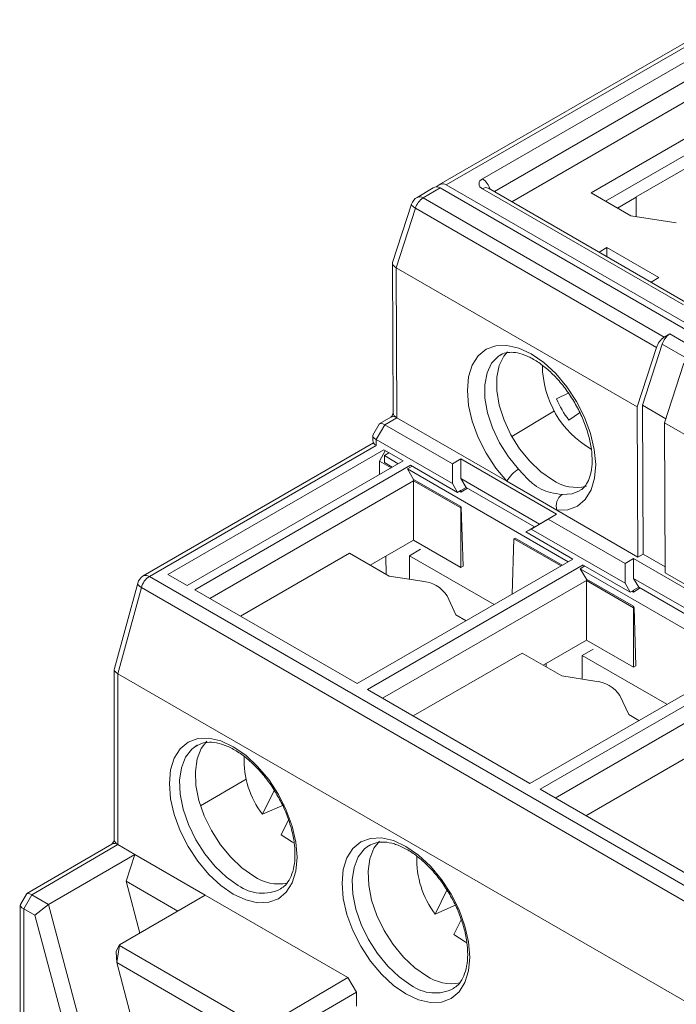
# Model space of a CAD drawing. Header units: millimetres. Extents: x 0 to 420, y 0 to 297.
# Tile 6 of 11: x 311 to 338, y 81 to 121. Entities that reach past the tile are written whole.
import ezdxf

# ---------------------------------------------------------------- set-up
doc = ezdxf.new("R2010")
doc.units = ezdxf.units.MM

msp = doc.modelspace()

# ---------------------------------------------------------------- linework, layer by layer
at = {"color": 7, "linetype": 'Continuous', "lineweight": 15}
for p, q in [((331.546, 113.954), (344.579, 121.477)), ((339.182, 120.8), (328.527, 114.648)), ((339.432, 120.775), (328.825, 114.651)), ((330.327, 114.897), (339.971, 120.464)), ((334.824, 114.315), (339.096, 116.781)), ((335.413, 113.975), (338.738, 115.895)), ((338.978, 115.479), (336.68, 114.153)), ((328.285, 114.521), (327.622, 114.134)), ((328.583, 114.524), (327.872, 114.11)), ((359.554, 96.645), (328.583, 114.524)), ((359.796, 96.772), (328.825, 114.651)), ((338.644, 109.687), (330.327, 114.489)), ((338.894, 109.712), (330.577, 114.513)), ((327.872, 114.11), (337.842, 108.354)), ((336.469, 113.365), (334.824, 114.315)), ((336.688, 114.139), (335.914, 113.686)), ((336.68, 114.153), (336.688, 114.139)), ((336.688, 113.331), (336.688, 114.139)), ((327.398, 113.856), (326.614, 111.435)), ((327.553, 113.688), (326.756, 111.226)), ((337.523, 107.932), (327.553, 113.688)), ((338.343, 113.075), (336.469, 113.365)), ((335.472, 112.056), (335.153, 111.872)), ((337.623, 110.815), (335.472, 112.056)), ((335.472, 111.687), (335.472, 112.056)), ((326.609, 111.403), (326.637, 105.227)), ((336.726, 105.47), (326.756, 111.226)), ((326.756, 111.226), (326.784, 105.023)), ((337.304, 110.63), (337.623, 110.815)), ((337.842, 108.354), (338.076, 108.49)), ((338.076, 108.49), (339.208, 107.837)), ((336.726, 105.47), (337.523, 107.932)), ((337.757, 108.068), (336.938, 105.54)), ((331.073, 107.622), (331.029, 107.595)), ((338.654, 107.279), (337.857, 104.817)), ((333.393, 105.807), (333.876, 106.039)), ((336.726, 105.47), (336.754, 99.268)), ((336.938, 105.54), (337.91, 104.979)), ((336.938, 105.54), (336.966, 99.391)), ((326.534, 105.048), (326.082, 104.784)), ((326.784, 105.023), (326.289, 104.735)), ((331.331, 102.398), (326.784, 105.023)), ((331.545, 104.248), (333.308, 105.308)), ((334.346, 105.23), (333.903, 104.928)), ((326.063, 104.765), (325.798, 104.304)), ((326.289, 104.735), (325.937, 104.121)), ((326.289, 104.735), (329.082, 103.122)), ((346.625, 99.755), (337.857, 104.817)), ((337.885, 98.615), (337.857, 104.817)), ((325.791, 104.276), (325.792, 104.081)), ((325.822, 103.983), (316.305, 98.488)), ((329.084, 102.305), (325.937, 104.121)), ((326.245, 103.704), (317.324, 98.553)), ((326.068, 103.235), (326.309, 103.663)), ((327.043, 103.239), (326.245, 103.7)), ((326.463, 103.574), (326.272, 103.46)), ((326.272, 103.46), (326.848, 103.127)), ((326.276, 103.173), (326.272, 103.46)), ((318.124, 98.091), (327.046, 103.241)), ((318.431, 97.914), (327.352, 103.064)), ((326.068, 102.677), (326.068, 103.235)), ((326.551, 102.956), (326.068, 103.235)), ((326.601, 102.985), (326.276, 103.173)), ((327.227, 102.908), (327.415, 103.025)), ((329.297, 101.938), (327.356, 103.059)), ((329.082, 103.122), (329.435, 103.328)), ((329.082, 103.122), (329.084, 102.305)), ((329.435, 103.328), (333.395, 101.043)), ((329.437, 102.511), (329.435, 103.328)), ((327.227, 102.908), (333.872, 99.072)), ((327.482, 102.476), (327.227, 102.908)), ((327.482, 102.418), (319.055, 97.554)), ((329.427, 101.354), (327.482, 102.476)), ((327.482, 102.418), (327.482, 102.476)), ((327.482, 99.961), (327.482, 102.418)), ((329.427, 101.296), (327.482, 102.418)), ((329.297, 101.938), (329.084, 102.305)), ((329.427, 102.016), (329.651, 102.146)), ((332.69, 100.633), (329.437, 102.511)), ((329.437, 102.511), (329.649, 102.147)), ((333.409, 101.199), (331.331, 102.398)), ((329.424, 102.012), (329.297, 101.938)), ((329.366, 101.978), (329.427, 101.944)), ((329.424, 102.018), (329.427, 102.016)), ((329.427, 101.944), (329.703, 102.114)), ((329.427, 101.944), (329.427, 102.016)), ((329.652, 102.143), (332.478, 100.512)), ((329.452, 101.31), (329.427, 101.354)), ((329.427, 101.296), (329.427, 101.354)), ((329.452, 101.31), (329.427, 101.296)), ((329.427, 101.296), (329.427, 98.838)), ((329.452, 101.31), (329.525, 98.895)), ((333.395, 101.043), (332.69, 100.633)), ((333.395, 101.043), (333.042, 100.836)), ((336.754, 99.268), (333.409, 101.199)), ((332.336, 100.427), (333.042, 100.836)), ((332.48, 100.512), (332.69, 100.633)), ((333.042, 100.836), (336.224, 98.999)), ((332.336, 100.427), (332.125, 100.305)), ((332.252, 100.379), (332.125, 100.305)), ((334.067, 99.184), (332.125, 100.305)), ((332.255, 100.384), (332.192, 100.347)), ((332.192, 100.347), (332.195, 100.346)), ((332.479, 100.513), (332.255, 100.384)), ((332.255, 100.384), (332.258, 100.382)), ((336.226, 98.182), (332.336, 100.427)), ((327.482, 99.961), (325.689, 98.926)), ((329.427, 98.838), (327.482, 99.961)), ((331.562, 97.738), (331.631, 100.023)), ((331.681, 100.052), (331.631, 100.023)), ((333.575, 98.901), (331.631, 100.023)), ((333.626, 98.93), (331.681, 100.052)), ((324.826, 99.424), (320.321, 96.823)), ((324.826, 99.424), (326.47, 98.475)), ((326.346, 98.547), (326.335, 99.299)), ((327.767, 99.589), (327.31, 99.325)), ((330.81, 97.304), (327.31, 99.325)), ((327.31, 99.325), (327.31, 98.345)), ((336.966, 99.391), (336.754, 99.268)), ((336.966, 99.391), (337.884, 98.861)), ((334.07, 99.186), (325.149, 94.036)), ((325.573, 93.791), (334.494, 98.941)), ((329.525, 98.895), (329.427, 98.838)), ((334.369, 98.785), (334.557, 98.902)), ((336.439, 97.815), (334.498, 98.936)), ((336.224, 98.999), (336.577, 99.206)), ((336.224, 98.999), (336.226, 98.182)), ((336.577, 99.206), (340.537, 96.92)), ((336.579, 98.388), (336.577, 99.206)), ((318.124, 98.091), (317.324, 98.553)), ((334.624, 98.353), (334.369, 98.785)), ((334.369, 98.785), (341.014, 94.949)), ((341.23, 96.684), (337.885, 98.615)), ((316.073, 98.187), (315.107, 94.655)), ((316.555, 98.464), (347.526, 80.584)), ((334.624, 98.295), (326.197, 93.431)), ((326.47, 98.475), (327.828, 98.265)), ((336.568, 97.231), (334.624, 98.353)), ((334.624, 98.295), (334.624, 98.353)), ((334.624, 95.838), (334.624, 98.295)), ((336.568, 97.173), (334.624, 98.295)), ((336.439, 97.815), (336.226, 98.182)), ((339.832, 96.51), (336.579, 98.388)), ((336.579, 98.388), (336.791, 98.024)), ((316.224, 98.008), (315.249, 94.444)), ((347.195, 80.128), (316.224, 98.008)), ((325.149, 94.036), (318.431, 97.914)), ((336.566, 97.889), (336.439, 97.815)), ((336.508, 97.855), (336.568, 97.821)), ((336.566, 97.895), (336.568, 97.894)), ((336.568, 97.894), (336.792, 98.023)), ((336.568, 97.821), (336.844, 97.991)), ((336.568, 97.821), (336.568, 97.894)), ((336.794, 98.02), (339.619, 96.389)), ((328.869, 97.664), (329.232, 96.88)), ((329.232, 96.88), (329.654, 96.637)), ((336.594, 97.188), (336.568, 97.231)), ((336.568, 97.173), (336.568, 97.231)), ((336.594, 97.188), (336.568, 97.173)), ((336.568, 97.173), (336.568, 94.715)), ((336.594, 97.188), (336.667, 94.772)), ((334.624, 95.838), (332.831, 94.803)), ((336.568, 94.715), (334.624, 95.838)), ((331.968, 95.301), (327.463, 92.7)), ((331.968, 95.301), (333.612, 94.352)), ((334.909, 95.466), (334.452, 95.202)), ((341.212, 95.063), (332.29, 89.913)), ((332.967, 94.882), (332.967, 94.724)), ((334.452, 95.202), (334.452, 94.222)), ((337.952, 93.181), (334.452, 95.202)), ((315.103, 94.626), (315.103, 87.585)), ((346.22, 76.564), (315.249, 94.444)), ((315.249, 94.444), (315.249, 87.381)), ((332.715, 89.668), (341.636, 94.818)), ((336.667, 94.772), (336.568, 94.715)), ((341.766, 94.173), (333.339, 89.308)), ((333.612, 94.352), (334.97, 94.142)), ((332.29, 89.913), (325.573, 93.791)), ((336.01, 93.541), (336.374, 92.758)), ((341.766, 92.711), (334.604, 88.577)), ((336.374, 92.758), (336.796, 92.514)), ((318.535, 91.488), (318.472, 91.45)), ((318.669, 88.992), (320.564, 90.086)), ((321.229, 88.636), (321.73, 89.65)), ((339.432, 85.79), (332.715, 89.668)), ((321.229, 88.636), (322.122, 89.024)), ((322.005, 87.791), (322.307, 88.402)), ((314.999, 87.405), (311.488, 85.357)), ((315.249, 87.381), (311.695, 85.307)), ((315.956, 86.972), (315.249, 87.381)), ((325.677, 87.365), (325.613, 87.327)), ((315.956, 86.972), (312.389, 84.907)), ((315.593, 85.876), (315.956, 86.972)), ((318.866, 85.293), (315.956, 86.972)), ((315.593, 85.876), (316.167, 83.726)), ((317.737, 84.638), (315.593, 85.876)), ((328.371, 84.513), (328.872, 85.527)), ((311.469, 85.338), (311.221, 84.909)), ((311.695, 85.307), (311.36, 84.727)), ((311.695, 85.307), (312.389, 84.907)), ((318.866, 85.293), (315.322, 83.235)), ((324.76, 81.89), (318.866, 85.293)), ((311.214, 84.882), (311.214, 60.648)), ((311.36, 84.727), (311.36, 60.394)), ((311.82, 84.462), (311.36, 84.727)), ((312.389, 84.907), (311.82, 84.462)), ((312.389, 84.907), (313.798, 79.624)), ((328.371, 84.513), (329.264, 84.901)), ((313.128, 79.556), (311.82, 84.462)), ((329.146, 83.668), (329.449, 84.28)), ((315.186, 82.979), (315.322, 83.235)), ((315.206, 82.507), (315.324, 83.213)), ((315.324, 83.213), (315.322, 83.235)), ((315.324, 83.213), (321.224, 79.806)), ((315.186, 82.979), (315.177, 82.934)), ((315.177, 82.934), (315.206, 82.507)), ((315.206, 82.507), (316.31, 78.367)), ((321.224, 79.033), (315.206, 82.507)), ((321.224, 79.806), (324.76, 81.89)), ((324.76, 81.89), (325.113, 81.278)), ((325.113, 81.278), (321.224, 79.033)), ((325.113, 81.278), (325.113, 80.706))]:
    msp.add_line(p, q, dxfattribs=at)
at = {"color": 8, "linetype": 'Continuous', "lineweight": 15}
for p, q in [((340.324, 119.859), (330.821, 114.373)), ((338.758, 107.49), (337.757, 108.068)), ((325.938, 103.881), (316.555, 98.464)), ((325.937, 104.121), (325.938, 103.881))]:
    msp.add_line(p, q, dxfattribs=at)
at = {"color": 8, "linetype": 'Continuous', "lineweight": 15, "flags": 128}
for points in [[(327.553, 113.688), (327.49, 113.728), (327.442, 113.767), (327.411, 113.803), (327.397, 113.836), (327.398, 113.856)], [(331.029, 107.595), (330.987, 107.566), (330.707, 107.277), (330.516, 106.878), (330.422, 106.389), (330.429, 105.83), (330.537, 105.225), (330.741, 104.603), (331.032, 103.99), (331.398, 103.414), (331.821, 102.899)], [(333.622, 101.859), (334.043, 101.886), (334.345, 102.005)], [(316.073, 98.187), (316.071, 98.166), (316.083, 98.129), (316.114, 98.089), (316.161, 98.048), (316.224, 98.008)], [(318.472, 91.45), (318.31, 91.326), (318.051, 90.995), (317.88, 90.561), (317.806, 90.044), (317.83, 89.463), (317.954, 88.842), (318.17, 88.208), (318.471, 87.586), (318.843, 87.001), (319.273, 86.478), (319.742, 86.037), (320.231, 85.698)], [(325.613, 87.327), (325.452, 87.204), (325.192, 86.872), (325.022, 86.439), (324.947, 85.921), (324.972, 85.34), (325.095, 84.719), (325.312, 84.085), (325.612, 83.463), (325.985, 82.878), (326.415, 82.355), (326.884, 81.914), (327.372, 81.575)]]:
    msp.add_lwpolyline(points, dxfattribs=at)
at = {"color": 7, "linetype": 'Continuous', "lineweight": 15, "flags": 128}
for points in [[(331.331, 102.398), (330.875, 102.947), (330.476, 103.559), (330.149, 104.211), (329.905, 104.878), (329.756, 105.535), (329.706, 106.156), (329.756, 106.719), (329.906, 107.201), (330.15, 107.584), (330.478, 107.853), (330.877, 107.999), (331.333, 108.015), (331.828, 107.901), (332.343, 107.662), (332.859, 107.306), (333.356, 106.848), (333.814, 106.303), (334.217, 105.695), (334.549, 105.044), (334.797, 104.377), (334.953, 103.719), (335.009, 103.095), (334.964, 102.528), (334.819, 102.041), (334.581, 101.652), (334.258, 101.376), (333.862, 101.223), (333.409, 101.199)], [(331.356, 107.749), (331.209, 107.575), (331.016, 107.183), (330.919, 106.699), (330.921, 106.146), (331.024, 105.547), (331.222, 104.929), (331.506, 104.318), (331.865, 103.742), (332.282, 103.225), (332.74, 102.79), (333.218, 102.456)], [(320.022, 85.333), (319.507, 85.688), (319.012, 86.148), (318.555, 86.693), (318.155, 87.303), (317.827, 87.955), (317.583, 88.623), (317.433, 89.281), (317.382, 89.906), (317.433, 90.471), (317.583, 90.956), (317.827, 91.342), (318.155, 91.615), (318.555, 91.763), (319.012, 91.781), (319.507, 91.669), (320.022, 91.43), (320.537, 91.074), (321.032, 90.615), (321.489, 90.07), (321.889, 89.459), (322.217, 88.808), (322.461, 88.14), (322.612, 87.481), (322.662, 86.857), (322.612, 86.292), (322.461, 85.806), (322.217, 85.42), (321.889, 85.148), (321.489, 85), (321.032, 84.981), (320.537, 85.094), (320.022, 85.333)], [(320.871, 86.08), (320.384, 86.418), (319.918, 86.857), (319.49, 87.378), (319.119, 87.96), (318.82, 88.579), (318.604, 89.21), (318.482, 89.828), (318.457, 90.406), (318.531, 90.922), (318.701, 91.353), (318.928, 91.653)], [(322.537, 87.451), (322.468, 87.485), (322.005, 87.791)], [(327.164, 81.21), (326.649, 81.566), (326.154, 82.025), (325.697, 82.57), (325.297, 83.18), (324.969, 83.832), (324.725, 84.5), (324.574, 85.159), (324.524, 85.783), (324.574, 86.348), (324.725, 86.833), (324.969, 87.22), (325.297, 87.492), (325.697, 87.64), (326.154, 87.659), (326.649, 87.546), (327.164, 87.307), (327.679, 86.951), (328.174, 86.492), (328.631, 85.947), (329.031, 85.337), (329.359, 84.685), (329.603, 84.017), (329.753, 83.358), (329.804, 82.734), (329.753, 82.169), (329.603, 81.684), (329.359, 81.297), (329.031, 81.025), (328.631, 80.877), (328.174, 80.858), (327.679, 80.971), (327.164, 81.21)], [(328.012, 81.957), (327.526, 82.295), (327.059, 82.734), (326.632, 83.255), (326.261, 83.837), (325.961, 84.456), (325.746, 85.087), (325.623, 85.705), (325.599, 86.283), (325.673, 86.799), (325.842, 87.23), (326.069, 87.53)], [(329.679, 83.328), (329.61, 83.362), (329.146, 83.668)]]:
    msp.add_lwpolyline(points, dxfattribs=at)
at = {"color": 7, "linetype": 'Continuous', "lineweight": 15}
for centre, radius, start, end in [((330.404, 114.693), 0.218, 110.7832, 249.2166), ((327.874, 113.702), 0.5, 120.2565, 162.0559), ((328.296, 113.457), 0.778, 122.9999, 162.7687), ((338.266, 107.701), 0.778, 122.9999, 162.7687), ((338.5, 107.838), 0.778, 122.9994, 162.7688), ((336.853, 107.23), 4.049, 180.6231, 239.7959), ((336.871, 107.241), 3.762, 202.4143, 217.9326), ((326.639, 104.833), 0.239, 52.645, 116.0772), ((326.888, 105.253), 0.252, 185.8074, 245.5496), ((326.025, 104.1), 0.234, 184.7523, 235.8712), ((332.509, 101.735), 1.353, 120.5872, 150.6214), ((334.202, 103.86), 1.714, 234.9739, 284.2251), ((333.962, 101.385), 0.584, 125.6049, 198.6211), ((316.555, 98.055), 0.5, 119.9973, 164.7051), ((316.979, 97.808), 0.781, 122.8832, 165.1623), ((327.747, 96.924), 1.344, 33.4388, 86.5665), ((334.889, 92.801), 1.344, 33.4389, 86.5665), ((324.194, 90.887), 3.723, 177.9492, 217.2053), ((315.353, 87.61), 0.251, 185.6943, 245.6257), ((315.104, 87.191), 0.239, 52.6434, 116.078), ((331.336, 86.764), 3.723, 177.9491, 217.2053), ((321.921, 87.612), 1.857, 235.5434, 280.5943), ((329.063, 83.489), 1.857, 235.5436, 280.5941)]:
    msp.add_arc(centre, radius, start, end, dxfattribs=at)
at = {"color": 8, "linetype": 'Continuous', "lineweight": 15}
for centre, radius, start, end in [((329.909, 114.246), 0.773, 16.9665, 57.3136), ((330.472, 114.297), 0.24, 64.1262, 127.1839), ((327.727, 113.92), 0.239, 52.6439, 116.0783), ((316.408, 98.259), 0.251, 54.3827, 114.3059), ((321.229, 87.073), 1.699, 234.0183, 296.6131), ((328.371, 82.95), 1.699, 234.0183, 296.6131)]:
    msp.add_arc(centre, radius, start, end, dxfattribs=at)
at = {"color": 7, "linetype": 'Continuous', "lineweight": 15}
for centre, major_axis, ratio, start_param, end_param in [((328.42, 114.021), (0.037, 0.543), 0.714331, 5.946958, 6.73488), ((328.66, 114.148), (0.041, 0.542), 0.715178, 5.951897, 7.036187), ((327.11, 111.342), (0.499, -0.078), 0.44387, 3.070597, 3.995355), ((326.437, 104.413), (0.366, -0.363), 0.313923, 2.269996, 3.225268), ((326.291, 104.159), (0.499, -0.132), 0.32172, 3.05534, 4.010612), ((315.603, 94.574), (0.499, -0.067), 0.466037, 3.079099, 3.989485), ((311.842, 84.985), (0.365, -0.364), 0.315849, 2.269993, 3.225271), ((311.714, 84.762), (0.498, -0.133), 0.317765, 3.056653, 4.011931)]:
    msp.add_ellipse(centre, major_axis=major_axis, ratio=ratio, start_param=start_param, end_param=end_param, dxfattribs=at)
for points, knots in [([(331.046, 107.596), (331.061, 107.608), (331.152, 107.685), (331.351, 107.731), (331.685, 107.734), (332.066, 107.633), (332.49, 107.425), (332.923, 107.119), (333.349, 106.724), (333.75, 106.253), (334.109, 105.722), (334.411, 105.153), (334.643, 104.569), (334.797, 103.996), (334.869, 103.458), (334.861, 102.98), (334.78, 102.581), (334.639, 102.28), (334.494, 102.095), (334.381, 102.037), (334.34, 102.017)], [0, 0, 0, 0, 0.013426, 0.083212, 0.140264, 0.201307, 0.260263, 0.318931, 0.377821, 0.43708, 0.496616, 0.556272, 0.61585, 0.675136, 0.733961, 0.792218, 0.850015, 0.907871, 0.967239, 1, 1, 1, 1]), ([(326.637, 105.225), (326.637, 105.227), (326.638, 105.229), (326.636, 105.215), (326.629, 105.19), (326.617, 105.158), (326.599, 105.124), (326.577, 105.092), (326.555, 105.066), (326.538, 105.051), (326.531, 105.047), (326.535, 105.048), (326.535, 105.049)], [0, 0, 0, 0, 0.091241, 0.208907, 0.311603, 0.412584, 0.517312, 0.625844, 0.73595, 0.847373, 0.966327, 1, 1, 1, 1]), ([(331.821, 102.899), (331.872, 102.844), (332.068, 102.631), (332.437, 102.213), (333.054, 101.92), (333.462, 101.876), (333.622, 101.859)], [0, 0, 0, 0, 0.091028, 0.352288, 0.745303, 1, 1, 1, 1]), ([(318.484, 91.456), (318.581, 91.505), (318.767, 91.601), (319.126, 91.626), (319.532, 91.554), (319.978, 91.368), (320.432, 91.079), (320.88, 90.697), (321.303, 90.234), (321.68, 89.723), (321.881, 89.354), (321.976, 89.179)], [0, 0, 0, 0, 0.116829, 0.225506, 0.341207, 0.453227, 0.564263, 0.675279, 0.786622, 0.898289, 1, 1, 1, 1]), ([(321.976, 89.179), (321.986, 89.162), (322.106, 88.954), (322.275, 88.53), (322.466, 87.934), (322.567, 87.357), (322.585, 86.826), (322.521, 86.361), (322.382, 85.982), (322.203, 85.709), (322.049, 85.605), (321.981, 85.56)], [0, 0, 0, 0, 0.011602, 0.139596, 0.2673, 0.394497, 0.521017, 0.64688, 0.77257, 0.89938, 1, 1, 1, 1]), ([(315.103, 87.583), (315.103, 87.584), (315.103, 87.586), (315.101, 87.572), (315.094, 87.547), (315.082, 87.515), (315.064, 87.481), (315.042, 87.449), (315.02, 87.423), (315.004, 87.408), (314.996, 87.404), (315, 87.406), (315.001, 87.406)], [0, 0, 0, 0, 0.087968, 0.206053, 0.309125, 0.410469, 0.51557, 0.624493, 0.734999, 0.846823, 0.966206, 1, 1, 1, 1]), ([(325.626, 87.333), (325.723, 87.382), (325.909, 87.478), (326.268, 87.503), (326.673, 87.431), (327.12, 87.245), (327.574, 86.956), (328.022, 86.575), (328.444, 86.111), (328.821, 85.6), (329.022, 85.232), (329.118, 85.056)], [0, 0, 0, 0, 0.116829, 0.225506, 0.341207, 0.453227, 0.564263, 0.675279, 0.786622, 0.898289, 1, 1, 1, 1]), ([(329.118, 85.056), (329.128, 85.039), (329.248, 84.831), (329.417, 84.408), (329.608, 83.811), (329.709, 83.234), (329.727, 82.703), (329.663, 82.238), (329.524, 81.859), (329.344, 81.586), (329.191, 81.482), (329.123, 81.437)], [0, 0, 0, 0, 0.011602, 0.139596, 0.2673, 0.394497, 0.521017, 0.64688, 0.77257, 0.89938, 1, 1, 1, 1])]:
    msp.add_open_spline(points, degree=3, knots=knots, dxfattribs=at)

doc.saveas('drawing.dxf')
